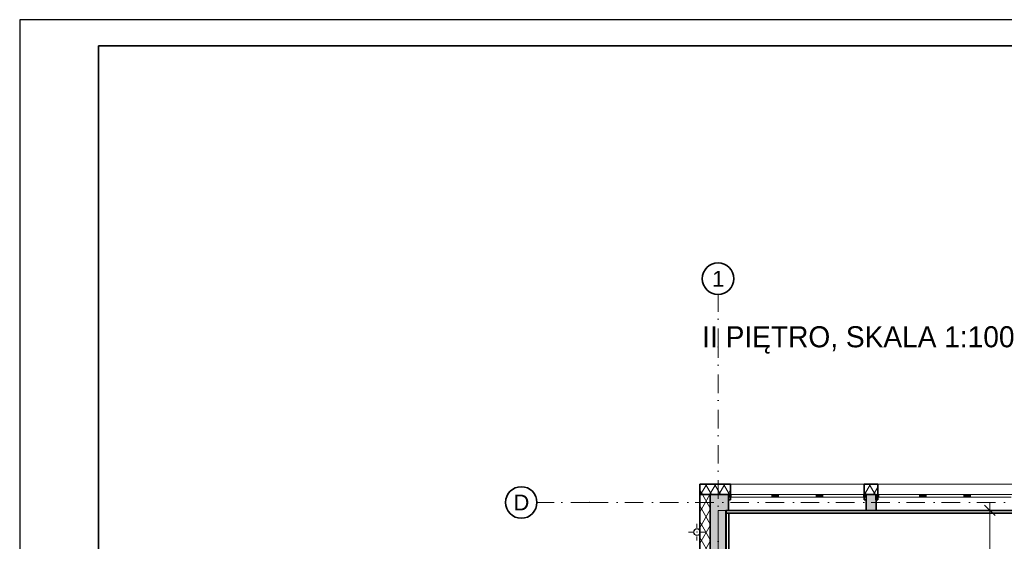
# Model space of a CAD drawing. Header units: millimetres. Extents: x 82175 to 237000, y 24756 to 471700.
# Tile 77 of 256: x 82175 to 100919, y 247071 to 256992. Entities that reach past the tile are written whole.
import ezdxf

# ---------------------------------------------------------------- set-up
doc = ezdxf.new("R2010")
doc.units = ezdxf.units.MM
doc.linetypes.add('Kropki i Kreski', pattern=[6.702778, 3.527778, -1.763889, 0, -1.411111])
for name, color, linetype, lineweight in [('!! kanał podpoaraperowy z gniazdami', 6, 'Continuous', 35), ('#_EL - opis', 7, 'Continuous', 20), ('CP_FRREF', 251, 'Continuous', 35)]:
    doc.layers.add(name, color=color, linetype=linetype, lineweight=lineweight)
for name, color, linetype in [('- A - ocieplenie', 8, 'Continuous'), ('CP_LINENORM', 253, 'Continuous'), ('Instalacje - Wod_Kan', 8, 'Continuous'), ('Konstrukcja - Przegroda Strukt.', 8, 'Continuous'), ('Konstrukcja - Siatka mod', 8, 'Continuous'), ('Konstrukcja - Stropy', 8, 'Continuous'), ('Konstrukcja - Ściany zewnętrzne', 8, 'Continuous'), ('Okna Archicada', 8, 'Continuous'), ('Opisy - Tekst', 8, 'Continuous')]:
    doc.layers.add(name, color=color, linetype=linetype)
doc.styles.add('OP_100', font='ARIALN.TTF', dxfattribs={"width": 0.8, "height": 20})
doc.styles.add('STYL_AUTOMATYCZNY_1', font='arial.ttf')
doc.styles.add('STYL_AUTOMATYCZNY_6', font='txt')
pattern_1 = [(60, (-135208.59, 523986.62), (-129.90381, 75), []), (120, (-135208.59, 523986.62), (129.90381, 75), [])]

msp = doc.modelspace()

# ---------------------------------------------------------------- hatches: boundary and pattern name
at = {"layer": '- A - ocieplenie', "linetype": 'Continuous', "lineweight": 13}
h = msp.add_hatch(dxfattribs=at)
h.set_pattern_fill('Izolacja_miękka_0004', color=8, style=0, pattern_type=2)
h.set_pattern_definition(pattern_1)
h.paths.add_polyline_path([(95120, 247959), (95320, 247959), (95120, 248159)])
h = msp.add_hatch(dxfattribs=at)
h.set_pattern_fill('Izolacja_miękka_0004', color=8, style=0, pattern_type=2)
h.set_pattern_definition(pattern_1)
h.paths.add_polyline_path([(95120, 248159), (95320, 247959), (95709, 247959), (95709, 248159)])
h = msp.add_hatch(dxfattribs=at)
h.set_pattern_fill('Izolacja_miękka_0004', color=8, style=0, pattern_type=2)
h.set_pattern_definition(pattern_1)
h.paths.add_polyline_path([(98249, 247959), (98510, 247959), (98510, 248159), (98249, 248159)])
at = {"layer": '- A - ocieplenie', "linetype": 'Continuous', "lineweight": 15}
h = msp.add_hatch(dxfattribs=at)
h.set_pattern_fill('Izolacja_miękka_0004', color=8, style=0, pattern_type=2)
h.set_pattern_definition(pattern_1)
h.paths.add_polyline_path([(95120, 247959), (95120, 234779), (95320, 234779), (95320, 247959)])
at = {"layer": '- A - ocieplenie', "linetype": 'Continuous', "lineweight": 13}
h = msp.add_hatch(dxfattribs=at)
h.set_pattern_fill('Izolacja_miękka_0004', color=8, style=0, pattern_type=2)
h.set_pattern_definition(pattern_1)
h.paths.add_polyline_path([(95709, 247861), (95709, 247959), (95669, 247959), (95669, 247861)])
h = msp.add_hatch(dxfattribs=at)
h.set_pattern_fill('Izolacja_miękka_0004', color=8, style=0, pattern_type=2)
h.set_pattern_definition(pattern_1)
h.paths.add_polyline_path([(98289, 247858), (98289, 247959), (98249, 247959), (98249, 247858)])
h = msp.add_hatch(dxfattribs=at)
h.set_pattern_fill('Izolacja_miękka_0004', color=8, style=0, pattern_type=2)
h.set_pattern_definition(pattern_1)
h.paths.add_polyline_path([(98510, 247861), (98510, 247959), (98470, 247959), (98470, 247861)])
at = {"layer": 'Instalacje - Wod_Kan', "linetype": 'Continuous', "lineweight": 13}
h = msp.add_hatch(color=8, dxfattribs=at)
h.paths.add_polyline_path([(95068, 247310, 0.414214), (95003, 247245, 0.414214), (95068, 247180, 0.414214), (95133, 247245, 0.414214)])
h.paths.add_polyline_path([(95068, 247305, -1), (95068, 247185, -1)], flags=0)
at = {"layer": 'Konstrukcja - Ściany zewnętrzne', "linetype": 'Continuous', "lineweight": 13}
for points in [[(95620, 247959), (95320, 247959), (95620, 247659)], [(95320, 247659), (95620, 247659), (95320, 247959)], [(95620, 247659), (95669, 247659), (95669, 247959), (95620, 247959)], [(98480, 247959), (98289, 247959), (98289, 247659), (98480, 247659)], [(95320, 247659), (95320, 235179), (95620, 235179), (95620, 247659)]]:
    msp.add_hatch(color=8, dxfattribs=at).paths.add_polyline_path(points)
at = {"layer": 'Okna Archicada', "linetype": 'Continuous', "lineweight": 13}
for points in [[(95669, 247959), (95669, 247909), (95719, 247909), (95719, 247959)], [(96544, 247909), (96544, 247959), (96494, 247959), (96494, 247909)], [(96544, 247959), (96544, 247909), (96619, 247909), (96619, 247959)], [(97414, 247909), (97414, 247959), (97339, 247959), (97339, 247909)], [(97414, 247959), (97414, 247909), (97464, 247909), (97464, 247959)], [(98289, 247909), (98289, 247959), (98239, 247959), (98239, 247909)], [(98480, 247959), (98480, 247909), (98530, 247909), (98530, 247959)], [(99355, 247909), (99355, 247959), (99305, 247959), (99305, 247909)], [(99355, 247959), (99355, 247909), (99430, 247909), (99430, 247959)], [(100225, 247909), (100225, 247959), (100150, 247959), (100150, 247909)], [(100225, 247959), (100225, 247909), (100275, 247909), (100275, 247959)]]:
    msp.add_hatch(color=8, dxfattribs=at).paths.add_polyline_path(points)

# ---------------------------------------------------------------- linework, layer by layer
at = {"layer": '!! kanał podpoaraperowy z gniazdami'}
for points in [[(101169, 247656), (95623, 247656), (95623, 247606), (101169, 247606)], [(95622, 247605), (95622, 242405), (95672, 242405), (95672, 247605)]]:
    msp.add_lwpolyline(points, close=True, dxfattribs=at)
at = {"layer": '- A - ocieplenie', "color": 8, "linetype": 'Continuous', "lineweight": 35, "ltscale": 100}
for p, q in [((95709, 248009), (95709, 248159)), ((95709, 247959), (95709, 248009)), ((98249, 248009), (98249, 248159)), ((98249, 247959), (98249, 248009)), ((98510, 248009), (98510, 248159)), ((98510, 247959), (98510, 248009)), ((95120, 247959), (95320, 247959)), ((95120, 247959), (95320, 247959))]:
    msp.add_line(p, q, dxfattribs=at)
at = {"layer": '- A - ocieplenie', "color": 8, "linetype": 'Continuous', "lineweight": 35, "ltscale": 100, "flags": 128}
for points in [[(95120, 248159), (95120, 247959)], [(95709, 248159), (95120, 248159)], [(98510, 248159), (98249, 248159)], [(95120, 247959), (95120, 234779)], [(95320, 247959), (95669, 247959)], [(95320, 234779), (95320, 247959)], [(95669, 247959), (95669, 247861)], [(95669, 247861), (95709, 247861)], [(95709, 247861), (95709, 247959)], [(98249, 247959), (98249, 247858)], [(98249, 247858), (98289, 247858)], [(98289, 247858), (98289, 247959)], [(98289, 247959), (98470, 247959)], [(98470, 247959), (98470, 247861)], [(98470, 247861), (98510, 247861)], [(98510, 247861), (98510, 247959)]]:
    msp.add_lwpolyline(points, dxfattribs=at)
at = {"layer": 'CP_FRREF'}
for p, q in [((136675, 256492), (83675, 256492)), ((83675, 256492), (83675, 227792))]:
    msp.add_line(p, q, dxfattribs=at)
at = {"layer": 'CP_LINENORM', "linetype": 'Continuous'}
for p, q in [((137175, 256992), (82175, 256992)), ((82175, 256992), (82175, 227292))]:
    msp.add_line(p, q, dxfattribs=at)
at = {"layer": 'Instalacje - Wod_Kan', "color": 8, "linetype": 'Continuous', "lineweight": 0, "ltscale": 100}
for p, q in [((94988, 247245), (94908, 247245)), ((95068, 247325), (95068, 247405)), ((95148, 247245), (95228, 247245)), ((95068, 247165), (95068, 247085))]:
    msp.add_line(p, q, dxfattribs=at)
at = {"layer": 'Instalacje - Wod_Kan', "color": 8, "linetype": 'Continuous', "lineweight": 20, "ltscale": 100, "flags": 128}
for points in [[(95068, 247310, 0.414214), (95003, 247245, 0.414214), (95068, 247180, 0.414214), (95133, 247245, 0.414214)], [(95068, 247305, -1), (95068, 247185, -1)]]:
    msp.add_lwpolyline(points, format="xyb", close=True, dxfattribs=at)
at = {"layer": 'Instalacje - Wod_Kan', "color": 8, "linetype": 'Continuous', "lineweight": 0, "ltscale": 100}
msp.add_point((95068, 247245), dxfattribs=at)
at = {"layer": 'Konstrukcja - Przegroda Strukt.', "color": 8, "linetype": 'Continuous', "lineweight": 13, "ltscale": 100}
for p, q in [((100643, 247659), (100643, 247809)), ((100830, 247659), (100455, 247659)), ((100743, 247559), (100543, 247759)), ((100643, 241444), (100643, 247659))]:
    msp.add_line(p, q, dxfattribs=at)
at = {"layer": 'Konstrukcja - Siatka mod', "color": 8, "linetype": 'Kropki i Kreski', "lineweight": 13, "ltscale": 100}
for p, q in [((95470, 250765), (95470, 251765)), ((95470, 233800), (95470, 250765)), ((93022, 247809), (92022, 247809)), ((93022, 247809), (122467, 247809))]:
    msp.add_line(p, q, dxfattribs=at)
at = {"layer": 'Konstrukcja - Siatka mod', "color": 8, "linetype": 'Continuous', "lineweight": 35, "ltscale": 100}
for centre in [(95470, 252065), (91722, 247809)]:
    msp.add_circle(centre, 300, dxfattribs=at)
at = {"layer": 'Konstrukcja - Siatka mod', "color": 8, "linetype": 'Kropki i Kreski', "lineweight": 13, "ltscale": 100}
for p in [(95470, 250765), (95470, 250765), (93022, 247809), (93022, 247809)]:
    msp.add_point(p, dxfattribs=at)
at = {"layer": 'Konstrukcja - Stropy', "color": 8, "linetype": 'Continuous', "lineweight": 13, "ltscale": 100, "flags": 128}
msp.add_lwpolyline([(107140, 240229), (110439, 240229), (110439, 235179), (122510, 235179), (122510, 247659), (95470, 247659), (95470, 235179), (107140, 235179)], close=True, dxfattribs=at)
at = {"layer": 'Konstrukcja - Ściany zewnętrzne', "color": 8, "linetype": 'Continuous', "lineweight": 35, "ltscale": 100}
for p, q in [((95669, 247959), (95669, 247909)), ((95669, 247909), (95669, 247659)), ((98289, 247959), (98289, 247909)), ((98289, 247909), (98289, 247659)), ((98480, 247959), (98480, 247909)), ((98480, 247909), (98480, 247659))]:
    msp.add_line(p, q, dxfattribs=at)
at = {"layer": 'Konstrukcja - Ściany zewnętrzne', "color": 8, "linetype": 'Continuous', "lineweight": 35, "ltscale": 100, "flags": 128}
for points in [[(95320, 247959), (95620, 247959)], [(95320, 247959), (95320, 234927)], [(95669, 247959), (95620, 247959)], [(98480, 247959), (98289, 247959)], [(95620, 241444), (95620, 247659)], [(95620, 247659), (95669, 247659)], [(98289, 247659), (98480, 247659)]]:
    msp.add_lwpolyline(points, dxfattribs=at)
at = {"layer": 'Okna Archicada', "color": 8, "linetype": 'Continuous', "lineweight": 13, "ltscale": 100}
for p, q in [((98249, 248159), (95709, 248159)), ((101070, 248159), (98510, 248159)), ((98289, 247959), (95669, 247959)), ((95669, 247959), (95719, 247959)), ((95719, 247909), (95669, 247909)), ((98249, 247959), (95709, 247959)), ((95719, 247959), (95719, 247909)), ((95719, 247959), (96494, 247959)), ((96494, 247909), (95719, 247909)), ((96494, 247909), (96494, 247959)), ((96494, 247959), (96544, 247959)), ((96544, 247909), (96494, 247909)), ((96544, 247959), (96619, 247959)), ((96619, 247909), (96544, 247909)), ((96619, 247959), (96619, 247909)), ((96619, 247959), (97339, 247959)), ((97339, 247909), (96619, 247909)), ((97339, 247909), (97339, 247959)), ((97339, 247959), (97414, 247959)), ((97414, 247909), (97339, 247909)), ((97414, 247959), (97464, 247959)), ((97464, 247909), (97414, 247909)), ((97464, 247959), (97464, 247909)), ((97464, 247959), (98239, 247959)), ((98239, 247909), (97464, 247909)), ((98239, 247909), (98239, 247959)), ((98239, 247959), (98289, 247959)), ((98289, 247909), (98239, 247909)), ((101100, 247959), (98480, 247959)), ((98480, 247959), (98530, 247959)), ((98530, 247909), (98480, 247909)), ((101070, 247959), (98510, 247959)), ((98530, 247959), (98530, 247909)), ((98530, 247959), (99305, 247959)), ((99305, 247909), (98530, 247909)), ((99305, 247909), (99305, 247959)), ((99305, 247959), (99355, 247959)), ((99355, 247909), (99305, 247909)), ((99355, 247959), (99430, 247959)), ((99430, 247909), (99355, 247909)), ((99430, 247959), (99430, 247909)), ((99430, 247959), (100150, 247959)), ((100150, 247909), (99430, 247909)), ((100150, 247909), (100150, 247959)), ((100150, 247959), (100225, 247959)), ((100225, 247909), (100150, 247909)), ((100225, 247959), (100275, 247959)), ((100275, 247909), (100225, 247909)), ((100275, 247959), (100275, 247909)), ((100275, 247959), (101050, 247959)), ((101050, 247909), (100275, 247909)), ((98289, 247659), (95669, 247659)), ((101100, 247659), (98480, 247659))]:
    msp.add_line(p, q, dxfattribs=at)
at = {"layer": 'Okna Archicada', "color": 8, "linetype": 'Continuous', "lineweight": 35, "ltscale": 100}
for p, q in [((95709, 248009), (95709, 248159)), ((95709, 247959), (95709, 248009)), ((98249, 248009), (98249, 248159)), ((98249, 247959), (98249, 248009)), ((98510, 248009), (98510, 248159)), ((98510, 247959), (98510, 248009)), ((95669, 247959), (95669, 247909)), ((95669, 247959), (95669, 247909)), ((95669, 247909), (95669, 247659)), ((98289, 247959), (98289, 247909)), ((98289, 247959), (98289, 247909)), ((98289, 247909), (98289, 247659)), ((98480, 247959), (98480, 247909)), ((98480, 247959), (98480, 247909)), ((98480, 247909), (98480, 247659))]:
    msp.add_line(p, q, dxfattribs=at)

# ---------------------------------------------------------------- texts
at = {"layer": '#_EL - opis', "insert": (95350, 240630), "char_height": 150, "width": 13225.25, "attachment_point": 1, "rotation": 90, "style": 'OP_100'}
msp.add_mtext('\\fArial|b1|i0|c238|p34;kanał kablowy metalowy 210H68 montowany na wysokość 0,8m (oś koryta)', dxfattribs=at)
at = {"layer": 'Konstrukcja - Siatka mod', "color": 8, "linetype": 'Continuous', "lineweight": 13, "char_height": 300, "attachment_point": 1, "style": 'STYL_AUTOMATYCZNY_1'}
for s, insert in [('\\A1;{\\pql;\\pt0;\\fArial|b0|i0|c238|p0;\\W1.000000;1}', (95356, 252215)), ('\\A1;{\\pql;\\pt0;\\fArial|b0|i0|c238|p0;\\W1.000000;D}', (91574, 247959))]:
    msp.add_mtext(s, dxfattribs=dict(at, insert=insert))
at = {"layer": 'Opisy - Tekst', "color": 8, "linetype": 'Continuous', "lineweight": 13, "insert": (95168, 251161), "char_height": 400, "attachment_point": 1, "style": 'STYL_AUTOMATYCZNY_6'}
msp.add_mtext('\\A1;{\\pql;\\fGeneva CE|b0|i0|c0|p0;\\W1.000000;II PIĘTRO, SKALA 1:100}', dxfattribs=at)

doc.saveas('drawing.dxf')
